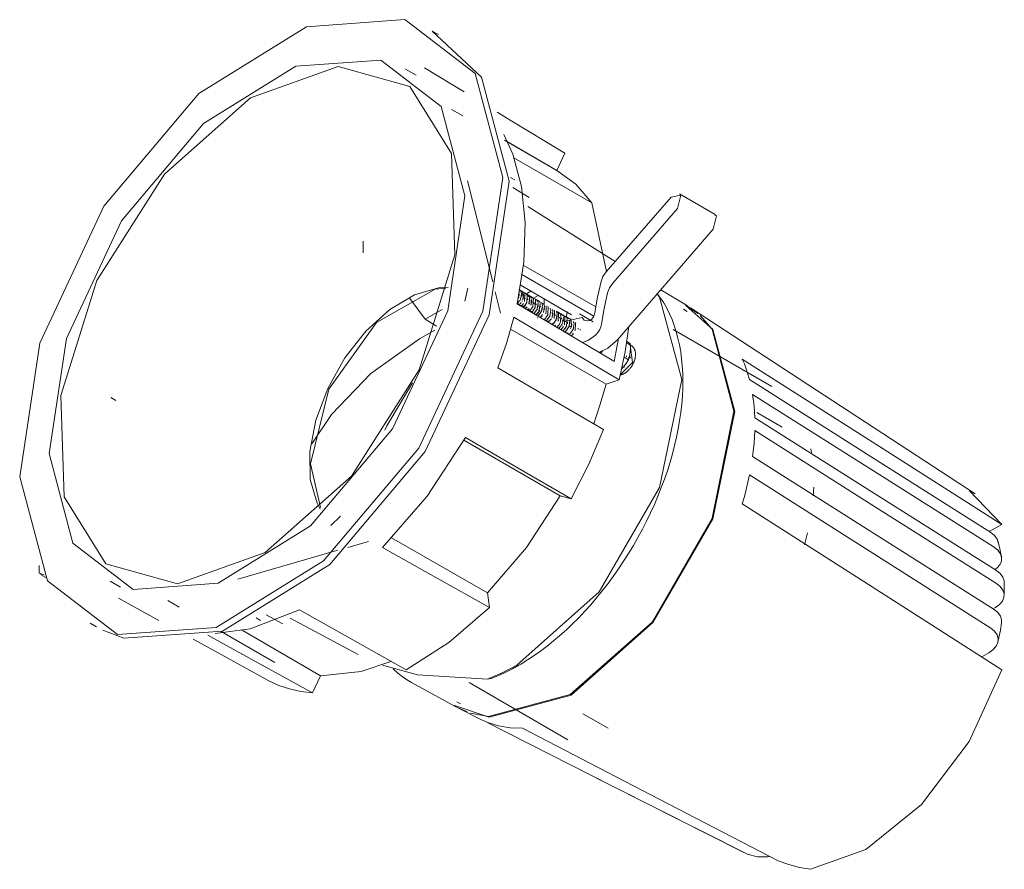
# Model space of a CAD drawing. Header units: millimetres. Extents: x -6729 to -5173, y -1197 to 6775.
# Tile 1 of 12: x -5847 to -5681, y -1197 to -1054. Entities that reach past the tile are written whole.
import ezdxf

# ---------------------------------------------------------------- set-up
doc = ezdxf.new("R2010")
doc.units = ezdxf.units.MM
doc.layers.add('E-LITE-EQPM', color=7, linetype='Continuous', lineweight=20)

# ---------------------------------------------------------------- blocks, each defined once
blk = doc.blocks.new('DEEP78 R CM_GLB - 00-703032-00 Isometrico PDF')
at = {"color": 253, "lineweight": 9, "true_color": 0xaaaaaa}
for p, q in [((-6921.55, -1099.65), (-6921.56, -1099.65)), ((-6921.56, -1099.65), (-6921.32, -1099.9)), ((-6921.34, -1099.85), (-6921.55, -1099.65)), ((-6921.73, -1101.02), (-6921.78, -1101.13)), ((-6921.78, -1101.13), (-6921.73, -1101.02)), ((-6921.71, -1101.03), (-6921.57, -1099.95)), ((-6921.67, -1101.01), (-6921.66, -1100.99)), ((-6921.55, -1100.4), (-6921.56, -1100.57)), ((-6921.44, -1101.49), (-6921.32, -1101.23)), ((-6921.38, -1101.23), (-6921.38, -1101.23)), ((-6921.31, -1099.8), (-6921.08, -1099.96)), ((-6921.14, -1099.89), (-6921.3, -1099.81)), ((-6921.19, -1100.31), (-6921.29, -1099.93)), ((-6921.21, -1099.85), (-6921.22, -1099.84)), ((-6921.22, -1100.67), (-6921.15, -1100.62)), ((-6921.2, -1100.6), (-6921.21, -1100.77)), ((-6921.06, -1099.98), (-6920.87, -1100.49)), ((-6921.02, -1101.43), (-6920.95, -1101.23)), ((-6920.95, -1100.01), (-6920.62, -1100.31)), ((-6920.84, -1100.81), (-6920.86, -1100.97)), ((-6920.79, -1100.82), (-6920.85, -1100.87)), ((-6920.61, -1100.21), (-6920.26, -1100.51)), ((-6920.57, -1100.64), (-6920.6, -1100.58)), ((-6920.5, -1101.17), (-6920.5, -1101.11)), ((-6920.33, -1100.4), (-6920.38, -1100.39)), ((-6920.26, -1100.41), (-6919.91, -1100.71)), ((-6920.13, -1100.47), (-6920.15, -1100.46)), ((-6920.13, -1101.21), (-6920.15, -1101.38)), ((-6920.08, -1100.63), (-6920.01, -1100.59)), ((-6920.01, -1100.59), (-6919.61, -1100.85)), ((-6919.83, -1101.14), (-6919.92, -1101.17)), ((-6919.82, -1101.18), (-6919.85, -1101.09)), ((-6919.79, -1100.67), (-6919.81, -1100.66)), ((-6919.61, -1102.25), (-6919.47, -1101.13)), ((-6919.59, -1100.81), (-6919.2, -1101.12)), ((-6919.47, -1101.17), (-6919.46, -1101.22)), ((-6918.89, -1102.67), (-6918.83, -1101.34)), ((-6918.85, -1101.23), (-6918.49, -1101.53)), ((-6921.96, -1102.08), (-6921.51, -1101.5)), ((-6921.84, -1102.02), (-6921.74, -1101.93)), ((-6921.66, -1102.07), (-6921.68, -1102.14)), ((-6921.6, -1102.27), (-6921.24, -1101.83)), ((-6921.34, -1102.42), (-6921.33, -1102.35)), ((-6921.3, -1102.27), (-6921.32, -1102.35)), ((-6921.25, -1102.48), (-6920.85, -1102)), ((-6921.1, -1101.72), (-6921.06, -1101.65)), ((-6920.9, -1102.4), (-6920.94, -1102.52)), ((-6920.9, -1102.69), (-6920.32, -1101.84)), ((-6920.32, -1101.84), (-6920.69, -1102.47)), ((-6920.56, -1102.64), (-6920.59, -1102.72)), ((-6920.55, -1102.9), (-6920.24, -1102.54)), ((-6920.28, -1101.74), (-6920.32, -1101.84)), ((-6920.22, -1102.87), (-6920.24, -1102.93)), ((-6920.2, -1103.1), (-6919.93, -1102.81)), ((-6919.92, -1102.07), (-6919.86, -1101.92)), ((-6919.83, -1103.32), (-6919.24, -1102.46)), ((-6919.81, -1101.71), (-6919.8, -1101.64)), ((-6919.78, -1101.42), (-6919.8, -1101.59)), ((-6919.8, -1101.48), (-6919.73, -1101.43)), ((-6919.45, -1101.64), (-6919.61, -1102.25)), ((-6919.48, -1103.53), (-6918.89, -1102.67)), ((-6919.43, -1101.62), (-6919.44, -1101.79)), ((-6919.29, -1102.48), (-6919.27, -1102.44)), ((-6919.13, -1103.73), (-6918.53, -1102.87)), ((-6919.1, -1102.05), (-6919.09, -1101.99)), ((-6919.07, -1101.82), (-6919.09, -1101.99)), ((-6918.79, -1101.69), (-6918.85, -1101.58)), ((-6918.72, -1102.02), (-6918.74, -1102.19)), ((-6918.63, -1102.99), (-6918.58, -1102.88)), ((-6918.55, -1102.86), (-6918.39, -1101.81)), ((-6918.39, -1101.48), (-6918.3, -1101.54)), ((-6918.39, -1102.47), (-6918.38, -1102.37)), ((-6918.37, -1102.23), (-6918.38, -1102.4)), ((-6918.38, -1102.29), (-6918.33, -1102.26)), ((-6918.05, -1102.01), (-6918.2, -1103.07)), ((-6918.2, -1103.07), (-6918.03, -1102.13)), ((-6918.01, -1102.43), (-6918.03, -1102.6)), ((-6917.82, -1103.28), (-6917.66, -1102.28)), ((-6917.67, -1102.24), (-6917.77, -1101.95)), ((-6917.72, -1103.06), (-6917.7, -1102.95)), ((-6917.66, -1102.63), (-6917.68, -1102.8)), ((-6917.47, -1103.48), (-6917.32, -1102.44)), ((-6917.32, -1102.43), (-6917.42, -1102.15)), ((-6917.32, -1103.01), (-6917.31, -1102.84)), ((-6917.02, -1103.42), (-6917.06, -1102.36)), ((-6916.74, -1102.54), (-6916.78, -1102.48)), ((-6916.76, -1103.89), (-6916.71, -1102.56)), ((-6916.25, -1103.07), (-6916.36, -1102.77)), ((-6915.9, -1103.28), (-6916, -1102.97)), ((-6919.86, -1103.06), (-6919.88, -1103.13)), ((-6919.8, -1103.31), (-6919.71, -1103.23)), ((-6919.5, -1103.26), (-6919.53, -1103.34)), ((-6919.23, -1103.67), (-6919.21, -1103.58)), ((-6918.83, -1103.71), (-6918.85, -1103.76)), ((-6918.78, -1103.94), (-6918.33, -1103.38)), ((-6918.54, -1104.35), (-6918.51, -1104.47)), ((-6918.12, -1103.1), (-6918.48, -1103.78)), ((-6918.43, -1104.15), (-6917.82, -1103.28)), ((-6918.29, -1103.22), (-6918.21, -1103.06)), ((-6918.1, -1103.84), (-6918.09, -1103.83)), ((-6918.07, -1104.33), (-6917.66, -1103.82)), ((-6917.86, -1103.26), (-6917.79, -1103.08)), ((-6917.83, -1104.15), (-6917.74, -1104.04)), ((-6917.38, -1104.77), (-6916.76, -1103.89)), ((-6917.16, -1103.72), (-6917.14, -1103.68)), ((-6917.14, -1103.68), (-6917.16, -1103.73)), ((-6917.12, -1103.69), (-6917.03, -1103.45)), ((-6917.03, -1104.98), (-6916.41, -1104.1)), ((-6916.87, -1104.03), (-6916.81, -1103.9)), ((-6916.8, -1103.87), (-6916.73, -1103.7)), ((-6916.69, -1105.18), (-6916.24, -1104.63)), ((-6916.45, -1104.08), (-6916.39, -1103.93)), ((-6916.41, -1104.1), (-6916.25, -1103.1)), ((-6916.25, -1103.46), (-6916.26, -1103.62)), ((-6916.24, -1104.73), (-6916.12, -1104.53)), ((-6916.06, -1104.3), (-6915.9, -1103.29)), ((-6916.03, -1104.32), (-6916, -1104.24)), ((-6915.91, -1103.83), (-6915.89, -1103.66)), ((-6915.68, -1103.15), (-6915.7, -1103.12)), ((-6915.7, -1104.5), (-6915.65, -1103.17)), ((-6915.54, -1103.86), (-6915.55, -1104.03)), ((-6915.49, -1103.89), (-6915.55, -1103.93)), ((-6915.35, -1104.71), (-6915.19, -1103.68)), ((-6915.31, -1103.27), (-6914.96, -1103.57)), ((-6915.2, -1103.64), (-6915.29, -1103.38)), ((-6915.19, -1104.07), (-6915.2, -1104.24)), ((-6914.96, -1103.47), (-6914.61, -1103.78)), ((-6914.83, -1104.27), (-6914.85, -1104.44)), ((-6914.55, -1104.13), (-6914.62, -1104.01)), ((-6914.6, -1103.68), (-6914.25, -1103.98)), ((-6914.25, -1103.98), (-6914.59, -1103.68)), ((-6914.49, -1104.64), (-6914.48, -1104.47)), ((-6914.31, -1105.31), (-6914.15, -1104.31)), ((-6914.25, -1103.88), (-6913.88, -1104.21)), ((-6913.87, -1104.1), (-6913.54, -1104.39)), ((-6913.54, -1104.29), (-6913.19, -1104.59)), ((-6912.92, -1104.68), (-6913.14, -1104.51)), ((-6913.14, -1104.51), (-6912.91, -1104.7)), ((-6916.76, -1105.13), (-6916.73, -1105.01)), ((-6916.71, -1104.92), (-6916.75, -1105.1)), ((-6916.38, -1105.22), (-6916.39, -1105.27)), ((-6916.04, -1105.48), (-6916.03, -1105.42)), ((-6916, -1105.34), (-6916.02, -1105.4)), ((-6915.98, -1105.6), (-6915.35, -1104.71)), ((-6915.71, -1105.25), (-6915.38, -1104.69)), ((-6915.71, -1105.37), (-6915.69, -1105.35)), ((-6915.53, -1105.69), (-6915.67, -1105.82)), ((-6915.65, -1105.8), (-6915.49, -1105.65)), ((-6915.27, -1106), (-6914.94, -1105.63)), ((-6915.01, -1104.9), (-6915.05, -1104.98)), ((-6915.05, -1104.97), (-6915.01, -1104.9)), ((-6914.98, -1104.8), (-6915.01, -1104.9)), ((-6914.98, -1104.96), (-6914.97, -1104.94)), ((-6914.94, -1105.63), (-6914.66, -1105.12)), ((-6914.9, -1106.21), (-6914.9, -1106.2)), ((-6914.6, -1106.42), (-6914.11, -1105.84)), ((-6914.47, -1106.3), (-6914.48, -1106.31)), ((-6914.28, -1104.85), (-6914.34, -1104.89)), ((-6914.23, -1106.63), (-6913.58, -1105.73)), ((-6914.18, -1104.8), (-6914.13, -1104.76)), ((-6914.15, -1104.75), (-6914.08, -1104.7)), ((-6914.15, -1104.96), (-6914.14, -1104.85)), ((-6914.12, -1104.68), (-6914.14, -1104.85)), ((-6914.13, -1104.77), (-6914.13, -1104.71)), ((-6913.95, -1105.51), (-6913.99, -1105.6)), ((-6913.99, -1105.6), (-6913.95, -1105.51)), ((-6913.88, -1106.84), (-6913.23, -1105.93)), ((-6913.83, -1106.25), (-6913.8, -1106.21)), ((-6913.77, -1104.88), (-6913.79, -1105.05)), ((-6913.45, -1105.39), (-6913.43, -1105.25)), ((-6913.42, -1105.08), (-6913.43, -1105.25)), ((-6913.26, -1105.91), (-6913.31, -1106.02)), ((-6913.2, -1105.96), (-6913.14, -1105.79)), ((-6913.15, -1105.7), (-6913.08, -1104.91)), ((-6913.14, -1105.79), (-6913.15, -1105.75)), ((-6913.14, -1105.79), (-6913.12, -1105.7)), ((-6913.08, -1105.46), (-6913.08, -1105.23)), ((-6913.08, -1105.46), (-6913.06, -1105.29)), ((-6912.96, -1106.23), (-6912.91, -1106.12)), ((-6912.8, -1105.8), (-6912.83, -1105.89)), ((-6912.66, -1105.52), (-6912.71, -1105.55)), ((-6912.56, -1106.32), (-6912.51, -1106.19)), ((-6912.52, -1106.34), (-6912.44, -1106.1)), ((-6912.37, -1105.31), (-6912.47, -1105.01)), ((-6912.42, -1106.04), (-6912.36, -1105.34)), ((-6912, -1105.17), (-6912.01, -1105.16)), ((-6911.66, -1105.36), (-6911.68, -1105.35)), ((-6911.65, -1106.11), (-6911.67, -1106.28)), ((-6911.3, -1106.31), (-6911.31, -1106.48)), ((-6913.59, -1106.48), (-6913.97, -1106.86)), ((-6913.85, -1106.83), (-6913.83, -1106.82)), ((-6913.54, -1107.06), (-6913.34, -1106.91)), ((-6913.53, -1107.05), (-6913.38, -1106.91)), ((-6913.18, -1107.26), (-6912.52, -1106.34)), ((-6912.83, -1107.46), (-6912.43, -1107.02)), ((-6912.2, -1106.53), (-6912.14, -1106.36)), ((-6912.11, -1107.87), (-6912.06, -1107.83)), ((-6903.5, -1108.4), (-6902.93, -1108.72)), ((-6902.74, -1109.07), (-6903.44, -1108.66)), ((-6907.93, -1110.36), (-6907.58, -1110.01)), ((-6903.19, -1111.44), (-6903.94, -1111.01)), ((-6903.52, -1110.8), (-6903.53, -1110.97)), ((-6903.16, -1111), (-6903.18, -1111.17)), ((-6903.01, -1110.84), (-6902.97, -1110.69)), ((-6902.91, -1111.17), (-6902.91, -1110.97)), ((-6902.89, -1110.18), (-6902.87, -1109.94)), ((-6904.35, -1112.96), (-6904.04, -1112.66)), ((-6903.93, -1112.53), (-6904.07, -1112.63)), ((-6904.04, -1112.66), (-6903.85, -1112.44)), ((-6903.89, -1112.71), (-6903.79, -1112.66)), ((-6903.69, -1112.22), (-6903.59, -1112.08)), ((-6989.45, -1118.29), (-6990.28, -1117.81))]:
    blk.add_line(p, q, dxfattribs=at)
for points in [[(-6921.38, -1101.23, 0), (-6921.23, -1100.76, 0), (-6921.19, -1100.31, 0)], [(-6921.21, -1100.51, 0), (-6921.04, -1100.51, 0), (-6920.87, -1100.49, 0)], [(-6920.94, -1101.2, 0), (-6920.97, -1100.1, 0), (-6921.04, -1099.99, 0)], [(-6920.87, -1100.49, 0), (-6920.89, -1100.95, 0), (-6921.02, -1101.43, 0)], [(-6920.67, -1101.64, 0), (-6920.61, -1100.31, 0), (-6920.95, -1100.01, 0)], [(-6920.32, -1101.84, 0), (-6920.26, -1100.51, 0), (-6920.61, -1100.21, 0)], [(-6919.96, -1102.04, 0), (-6919.82, -1100.95, 0), (-6920.33, -1100.4, 0)], [(-6919.5, -1101.05, 0), (-6919.55, -1100.92, 0), (-6919.88, -1100.63, 0)], [(-6919.26, -1102.45, 0), (-6919.2, -1101.12, 0), (-6919.59, -1100.81, 0)], [(-6918.43, -1101.68, 0), (-6918.63, -1101.35, 0), (-6918.85, -1101.23, 0)], [(-6918.11, -1101.81, 0), (-6918.14, -1101.73, 0), (-6918.49, -1101.43, 0)], [(-6915.01, -1104.9, 0), (-6914.96, -1103.57, 0), (-6915.31, -1103.27, 0)], [(-6914.66, -1105.11, 0), (-6914.6, -1103.78, 0), (-6914.96, -1103.47, 0)], [(-6913.95, -1105.51, 0), (-6913.9, -1104.18, 0), (-6914.25, -1103.88, 0)], [(-6913.6, -1105.72, 0), (-6913.54, -1104.39, 0), (-6913.87, -1104.1, 0)], [(-6913.2, -1104.56, 0), (-6913.24, -1104.51, 0), (-6913.54, -1104.29, 0)], [(-6915.17, -1105.94, 0), (-6915.08, -1106.08, 0), (-6915.05, -1106.13, 0)], [(-6914.31, -1105.32, 0), (-6914.6, -1105.82, 0), (-6914.95, -1106.19, 0)], [(-6914.41, -1105.65, 0), (-6914.37, -1105.59, 0), (-6914.37, -1105.58, 0)], [(-6913.25, -1105.92, 0), (-6913.19, -1105.81, 0), (-6913.15, -1105.7, 0)], [(-6913.14, -1105.79, 0), (-6912.99, -1105.84, 0), (-6912.83, -1105.88, 0)], [(-6912.81, -1105.88, 0), (-6912.84, -1104.8, 0), (-6912.9, -1104.7, 0)], [(-6912.83, -1105.89, 0), (-6912.86, -1106.01, 0), (-6912.89, -1106.13, 0)], [(-6912.17, -1106.55, 0), (-6912.11, -1105.21, 0), (-6912.13, -1105.19, 0)], [(-6902.74, -1109.07, 0), (-6902.66, -1109.12, 0), (-6902.59, -1109.17, 0), (-6902.53, -1109.22, 0), (-6902.46, -1109.28, 0), (-6902.41, -1109.35, 0), (-6902.35, -1109.41, 0), (-6902.3, -1109.48, 0), (-6902.26, -1109.56, 0), (-6902.22, -1109.63, 0), (-6902.18, -1109.71, 0), (-6902.15, -1109.79, 0), (-6902.12, -1109.87, 0), (-6902.09, -1109.95, 0), (-6902.07, -1110.04, 0), (-6902.06, -1110.12, 0), (-6902.04, -1110.21, 0), (-6902.03, -1110.3, 0), (-6902.02, -1110.39, 0), (-6902.02, -1110.48, 0), (-6902.02, -1110.57, 0), (-6902.02, -1110.66, 0), (-6902.03, -1110.75, 0), (-6902.04, -1110.84, 0), (-6902.05, -1110.94, 0), (-6902.06, -1111.03, 0), (-6902.08, -1111.12, 0), (-6902.1, -1111.22, 0), (-6902.12, -1111.31, 0), (-6902.15, -1111.41, 0), (-6902.18, -1111.5, 0), (-6902.21, -1111.6, 0), (-6902.24, -1111.69, 0), (-6902.28, -1111.78, 0), (-6902.32, -1111.88, 0), (-6902.36, -1111.97, 0), (-6902.4, -1112.06, 0), (-6902.44, -1112.15, 0), (-6902.49, -1112.24, 0), (-6902.54, -1112.33, 0), (-6902.59, -1112.42, 0), (-6902.64, -1112.5, 0), (-6902.7, -1112.59, 0), (-6902.76, -1112.67, 0), (-6902.81, -1112.75, 0), (-6902.88, -1112.83, 0), (-6902.94, -1112.91, 0), (-6903, -1112.99, 0), (-6903.07, -1113.06, 0), (-6903.13, -1113.14, 0), (-6903.2, -1113.21, 0), (-6903.27, -1113.28, 0), (-6903.34, -1113.34, 0), (-6903.41, -1113.4, 0), (-6903.49, -1113.47, 0), (-6903.56, -1113.52, 0), (-6903.64, -1113.58, 0), (-6903.71, -1113.63, 0), (-6903.79, -1113.68, 0), (-6903.87, -1113.73, 0), (-6903.95, -1113.77, 0), (-6904.03, -1113.81, 0), (-6904.11, -1113.85, 0), (-6904.19, -1113.88, 0), (-6904.27, -1113.91, 0), (-6904.36, -1113.94, 0), (-6904.44, -1113.96, 0), (-6904.52, -1113.98, 0), (-6904.58, -1113.99, 0)], [(-6904.56, -1113.9, 0), (-6902.55, -1111.89, 0), (-6902.91, -1109, 0)], [(-6902.93, -1108.72, 0), (-6902.87, -1109.47, 0), (-6902.89, -1110.18, 0)], [(-6902.89, -1110.18, 0), (-6903, -1110.84, 0), (-6903.19, -1111.44, 0)], [(-6904.04, -1112.66, 0), (-6903.57, -1112.07, 0), (-6903.19, -1111.44, 0)]]:
    blk.add_polyline3d(points, dxfattribs=at)
at = {"layer": 'E-LITE-EQPM', "color": 253, "lineweight": 9, "true_color": 0xaaaaaa}
for p, q in [((-6935.16, -1056.77), (-6936.22, -1056.16)), ((-6938.92, -1063.61), (-6940.69, -1062.59)), ((-6930.86, -1066.39), (-6937.49, -1062.37)), ((-6931.07, -1070.45), (-6932.99, -1069.35)), ((-6914.96, -1079.76), (-6924.05, -1074.51)), ((-6923.72, -1074.7), (-6915.25, -1079.6)), ((-6922.48, -1077.49), (-6909.38, -1085.05)), ((-6913.9, -1076.71), (-6915.25, -1079.6)), ((-6926.03, -1098.34), (-6930.25, -1081.37)), ((-6922.3, -1081.2), (-6923.06, -1080.77)), ((-6919.93, -1084.15), (-6922.66, -1082.48)), ((-6906.94, -1096.65), (-6896.04, -1084.08)), ((-6888.61, -1087), (-6894.62, -1083.53)), ((-6905.42, -1094.9), (-6920.14, -1085.67)), ((-6909.38, -1085.05), (-6906.88, -1096.58)), ((-6894.94, -1086), (-6905.84, -1098.57)), ((-6888.93, -1089.47), (-6905.07, -1108.09)), ((-6947.83, -1091.52), (-6947.83, -1093.49)), ((-6920.9, -1095.51), (-6908.69, -1102.56)), ((-6909.03, -1104.1), (-6921.16, -1097.1)), ((-6930.75, -1101.62), (-6930.23, -1099.43)), ((-6921.44, -1098.87), (-6912.79, -1103.87)), ((-6893.29, -1102.38), (-6897.77, -1099.67)), ((-6937.37, -1104.64), (-6939.99, -1101.16)), ((-6924.72, -1103.6), (-6925.61, -1100.03)), ((-6920.33, -1100.35), (-6919.61, -1099.93)), ((-6919.92, -1100.67), (-6919.69, -1100.8)), ((-6919.54, -1100.89), (-6919.47, -1100.92)), ((-6919.22, -1101.06), (-6918.78, -1101.31)), ((-6918.4, -1100.62), (-6919.19, -1101.08)), ((-6917.4, -1101.23), (-6917.4, -1102.13)), ((-6937.37, -1104.64), (-6934.53, -1103)), ((-6918.31, -1101.57), (-6917.4, -1102.08)), ((-6893.33, -1103.31), (-6893.94, -1102.95)), ((-6893.53, -1102.24), (-6891.52, -1103.67)), ((-6844.91, -1134), (-6892.77, -1102.7)), ((-6935.48, -1105.81), (-6937.37, -1104.64)), ((-6919.78, -1103.11), (-6919.84, -1103.08)), ((-6910.97, -1104.32), (-6914, -1105.01)), ((-6913.6, -1104.23), (-6913.53, -1103.31)), ((-6909.13, -1105.09), (-6911.45, -1103.75)), ((-6923.04, -1106.29), (-6906.98, -1115.57)), ((-6912.52, -1106.99), (-6912.56, -1107.04)), ((-6879.09, -1115.94), (-6895.71, -1106.35)), ((-6904.75, -1114.81), (-6906.98, -1115.57)), ((-6877.37, -1122.76), (-6881.61, -1120.31)), ((-6930.91, -1124.96), (-6914.67, -1134.34)), ((-6872.4, -1127.11), (-6872.51, -1126.45)), ((-6912.85, -1134.84), (-6914.67, -1134.34)), ((-6872.14, -1134.35), (-6872.04, -1132.85)), ((-6845.88, -1133.43), (-6840.39, -1139.15)), ((-6953.26, -1139.31), (-6951.62, -1137.77)), ((-6842.51, -1140.35), (-6840.39, -1139.15)), ((-6873.61, -1142.58), (-6873.11, -1140.56)), ((-6950.42, -1143.01), (-6946.91, -1142)), ((-6943.04, -1141.37), (-6926.94, -1150.67)), ((-6968.9, -1148.32), (-6952.06, -1143.48)), ((-7002.09, -1147.58), (-7001.21, -1148.09)), ((-6990.39, -1148.67), (-6988.62, -1149.7)), ((-6840, -1148.79), (-6839.98, -1149.93)), ((-6926.94, -1150.67), (-6926.6, -1153.09)), ((-6839.98, -1149.93), (-6840, -1151.1)), ((-6988.98, -1151.55), (-6982.18, -1155.28)), ((-6980.69, -1151.96), (-6978.76, -1153.07)), ((-6964.15, -1154.34), (-6961.34, -1155.87)), ((-6841.88, -1153.36), (-6841.48, -1153.12)), ((-6993.72, -1155.76), (-6992.66, -1156.37)), ((-6965.83, -1154.86), (-6965.07, -1155.29)), ((-6960.13, -1154.93), (-6948.65, -1161.01)), ((-6988.09, -1158.28), (-6991.6, -1156.94)), ((-6971.71, -1157.14), (-6962.66, -1162.37)), ((-6968.2, -1156.95), (-6954.99, -1164.58)), ((-6843.77, -1161.41), (-6842.58, -1160.71)), ((-6954.99, -1164.58), (-6956.34, -1167.46)), ((-6939.71, -1165.71), (-6932.23, -1169.83)), ((-6930, -1165.75), (-6913.39, -1175.34)), ((-6932.06, -1168.98), (-6931.45, -1169.33)), ((-6930.32, -1170.68), (-6932.47, -1169.69)), ((-6931.69, -1170.11), (-6928.05, -1171.95)), ((-6910.86, -1170.97), (-6906.62, -1173.42)), ((-6911.33, -1180.41), (-6884.14, -1194.15))]:
    blk.add_line(p, q, dxfattribs=at)
for points in [[(-6989.15, -1157.67, 0), (-7000.94, -1148.62, 0), (-7005.6, -1131.12, 0), (-7002.22, -1108.65, 0), (-6991.46, -1085.63, 0), (-6975.45, -1066.65, 0), (-6957.37, -1055.45, 0), (-6940.79, -1054.25, 0)], [(-6940.79, -1054.25, 0), (-6929, -1063.3, 0), (-6924.34, -1080.8, 0), (-6927.72, -1103.28, 0), (-6938.48, -1126.29, 0), (-6954.49, -1145.27, 0), (-6972.57, -1156.47, 0), (-6989.15, -1157.67, 0)], [(-6936.22, -1056.2, 0), (-6927.94, -1063.91, 0), (-6923.28, -1081.41, 0), (-6926.66, -1103.89, 0), (-6937.42, -1126.9, 0), (-6953.43, -1145.88, 0), (-6971.51, -1157.08, 0), (-6988.09, -1158.28, 0)], [(-6944.86, -1061.04, 0), (-6959.13, -1062.07, 0), (-6974.7, -1071.71, 0), (-6988.48, -1088.06, 0), (-6997.74, -1107.86, 0), (-7000.65, -1127.21, 0), (-6996.64, -1142.27, 0), (-6986.49, -1150.06, 0)], [(-6986.49, -1150.06, 0), (-6972.22, -1149.03, 0), (-6956.66, -1139.39, 0), (-6942.88, -1123.05, 0), (-6933.61, -1103.24, 0), (-6930.7, -1083.89, 0), (-6934.72, -1068.83, 0), (-6944.86, -1061.04, 0)], [(-6938.42, -1113.14, 0), (-6932.4, -1093.79, 0), (-6932.95, -1076.78, 0), (-6939.95, -1065.49, 0), (-6952.02, -1062.15, 0), (-6966.76, -1067.42, 0), (-6981.26, -1080.26, 0), (-6992.65, -1098.13, 0)], [(-6925.3, -1069.8, 0), (-6922.82, -1071.3, 0), (-6913.9, -1076.71, 0)], [(-6921.95, -1102.03, 0), (-6920.82, -1095.02, 0), (-6920.57, -1088.39, 0), (-6921.18, -1082.29, 0), (-6922.65, -1076.87, 0), (-6924.17, -1073.54, 0)], [(-6915.25, -1079.6, 0), (-6912.04, -1081.92, 0), (-6909.38, -1085.05, 0)], [(-6896.04, -1084.08, 0), (-6894.38, -1083.77, 0), (-6894.94, -1086, 0)], [(-6888.7, -1087.06, 0), (-6888.37, -1087.24, 0), (-6888.93, -1089.47, 0)], [(-6907.82, -1098.29, 0), (-6907.49, -1097.44, 0), (-6906.94, -1096.65, 0)], [(-6992.65, -1098.13, 0), (-6998.67, -1117.48, 0), (-6998.12, -1134.49, 0), (-6991.12, -1145.78, 0), (-6979.06, -1149.12, 0), (-6964.31, -1143.84, 0), (-6949.81, -1131, 0), (-6938.42, -1113.14, 0)], [(-6933.52, -1099.27, 0), (-6935.17, -1099.34, 0), (-6939.2, -1100.51, 0), (-6943.35, -1102.99, 0), (-6947.35, -1106.62, 0), (-6950.91, -1111.14, 0), (-6953.79, -1116.26, 0)], [(-6953.58, -1116.38, 0), (-6945.57, -1105.17, 0), (-6935.74, -1099.59, 0), (-6933.92, -1099.42, 0)], [(-6908.86, -1103.52, 0), (-6908.4, -1100.91, 0), (-6907.82, -1098.29, 0)], [(-6905.84, -1098.57, 0), (-6906.38, -1099.36, 0), (-6906.71, -1100.2, 0)], [(-6921.98, -1162.8, 0), (-6908.11, -1150.5, 0), (-6897.97, -1132.92, 0), (-6894.25, -1114.77, 0), (-6897.97, -1100.91, 0), (-6898.37, -1100.36, 0)], [(-6898.35, -1100.34, 0), (-6897.81, -1101.07, 0), (-6897.26, -1101.9, 0), (-6896.75, -1102.78, 0), (-6896.29, -1103.71, 0), (-6895.87, -1104.68, 0), (-6895.49, -1105.69, 0), (-6895.16, -1106.73, 0), (-6894.87, -1107.82, 0), (-6894.62, -1108.93, 0), (-6894.42, -1110.09, 0), (-6894.26, -1111.27, 0), (-6894.15, -1112.49, 0), (-6894.08, -1113.73, 0), (-6894.05, -1115, 0), (-6894.07, -1116.29, 0), (-6894.14, -1117.61, 0), (-6894.25, -1118.94, 0), (-6894.4, -1120.29, 0), (-6894.6, -1121.66, 0), (-6894.83, -1123.05, 0), (-6895.12, -1124.44, 0), (-6895.44, -1125.85, 0), (-6895.81, -1127.26, 0), (-6896.21, -1128.68, 0), (-6896.66, -1130.1, 0), (-6897.15, -1131.52, 0), (-6897.68, -1132.94, 0), (-6898.24, -1134.36, 0), (-6898.84, -1135.77, 0), (-6899.48, -1137.18, 0), (-6900.15, -1138.57, 0), (-6900.86, -1139.95, 0), (-6901.6, -1141.32, 0), (-6902.37, -1142.67, 0), (-6903.18, -1144.01, 0), (-6904.01, -1145.32, 0), (-6904.87, -1146.61, 0), (-6905.76, -1147.87, 0), (-6906.67, -1149.11, 0), (-6907.61, -1150.32, 0), (-6908.57, -1151.49, 0), (-6909.55, -1152.64, 0), (-6910.55, -1153.75, 0), (-6911.57, -1154.83, 0), (-6912.6, -1155.86, 0), (-6913.65, -1156.86, 0), (-6914.72, -1157.82, 0), (-6915.79, -1158.73, 0), (-6916.88, -1159.6, 0), (-6917.97, -1160.43, 0), (-6919.07, -1161.21, 0), (-6920.17, -1161.94, 0), (-6921.28, -1162.62, 0), (-6921.63, -1162.83, 0)], [(-6906.71, -1100.2, 0), (-6907.3, -1102.83, 0), (-6907.75, -1105.44, 0)], [(-6905.96, -1111.52, 0), (-6913.95, -1106.77, 0), (-6921.95, -1102.03, 0)], [(-6893.56, -1102.31, 0), (-6889.01, -1106.38, 0), (-6885.32, -1120.15, 0)], [(-6925.17, -1112.83, 0), (-6923.68, -1108.55, 0), (-6922.47, -1104.29, 0)], [(-6922.47, -1104.29, 0), (-6913.61, -1109.55, 0), (-6904.75, -1114.81, 0)], [(-6910.1, -1104.91, 0), (-6910.63, -1104.76, 0), (-6910.97, -1104.32, 0)], [(-6908.91, -1103.78, 0), (-6909.09, -1104.24, 0), (-6909.37, -1104.61, 0), (-6909.72, -1104.83, 0), (-6910.1, -1104.91, 0)], [(-6908.86, -1103.52, 0), (-6908.88, -1103.65, 0), (-6908.91, -1103.78, 0)], [(-6891.15, -1104, 0), (-6889.15, -1106.3, 0), (-6885.46, -1120.07, 0)], [(-6907.75, -1105.44, 0), (-6907.86, -1105.91, 0), (-6908.04, -1106.37, 0)], [(-6903.14, -1105.87, 0), (-6903.74, -1110.09, 0), (-6904.75, -1114.81, 0)], [(-6935.76, -1106.47, 0), (-6938.35, -1107.9, 0), (-6946.56, -1113.74, 0), (-6953.17, -1120.65, 0), (-6956.48, -1125.61, 0)], [(-6910.95, -1108.54, 0), (-6909.94, -1108.15, 0), (-6908.73, -1107.29, 0)], [(-6908.04, -1106.37, 0), (-6908.34, -1106.87, 0), (-6908.73, -1107.29, 0)], [(-6904.9, -1107.9, 0), (-6904.94, -1108.16, 0), (-6905.61, -1111.72, 0)], [(-6905.07, -1108.09, 0), (-6906.67, -1109.51, 0), (-6908.21, -1110.2, 0)], [(-6907.39, -1123.17, 0), (-6916.28, -1118, 0), (-6925.17, -1112.83, 0)], [(-6905.61, -1111.72, 0), (-6905.79, -1111.62, 0), (-6905.96, -1111.52, 0)], [(-6884.06, -1111.32, 0), (-6883.71, -1112.14, 0), (-6883.39, -1112.99, 0), (-6883.1, -1113.88, 0), (-6882.84, -1114.79, 0)], [(-6840.39, -1139.15, 0), (-6862.22, -1125.23, 0), (-6884.06, -1111.32, 0)], [(-6944.17, -1123.31, 0), (-6943.83, -1122.54, 0), (-6939.51, -1115.33, 0)], [(-6906.98, -1115.57, 0), (-6907.99, -1119.11, 0), (-6909.04, -1122.2, 0)], [(-6882.84, -1114.79, 0), (-6862.55, -1127.65, 0), (-6842.26, -1140.51, 0)], [(-6953.79, -1116.26, 0), (-6955.8, -1121.62, 0), (-6956.81, -1126.85, 0), (-6956.73, -1131.6, 0), (-6955.59, -1135.55, 0), (-6955.04, -1136.55, 0)], [(-6955.01, -1136.28, 0), (-6956.7, -1128.95, 0), (-6953.58, -1116.38, 0)], [(-6841.7, -1142.98, 0), (-6862.01, -1130.13, 0), (-6882.32, -1117.28, 0)], [(-6882.32, -1117.28, 0), (-6882.08, -1119.21, 0), (-6881.96, -1121.23, 0)], [(-6885.32, -1120.15, 0), (-6889.01, -1138.18, 0), (-6899.09, -1155.63, 0), (-6912.86, -1167.84, 0), (-6926.62, -1171.53, 0), (-6932.45, -1169.62, 0)], [(-6885.46, -1120.07, 0), (-6889.15, -1138.1, 0), (-6899.23, -1155.55, 0), (-6913, -1167.76, 0), (-6926.77, -1171.45, 0), (-6929.76, -1170.87, 0)], [(-6881.96, -1121.23, 0), (-6861.64, -1134.07, 0), (-6841.31, -1146.91, 0)], [(-6944.58, -1143.02, 0), (-6937.08, -1134.39, 0), (-6930.63, -1124.5, 0)], [(-6930.63, -1124.5, 0), (-6921.74, -1129.67, 0), (-6912.85, -1134.84, 0)], [(-6907.39, -1123.17, 0), (-6909.85, -1129, 0), (-6912.85, -1134.84, 0)], [(-6881.96, -1123.36, 0), (-6882.08, -1125.51, 0), (-6882.32, -1127.72, 0)], [(-6841.31, -1149.08, 0), (-6861.64, -1136.22, 0), (-6881.96, -1123.36, 0)], [(-6882.32, -1127.72, 0), (-6862.01, -1140.59, 0), (-6841.7, -1153.47, 0)], [(-6882.84, -1130.82, 0), (-6883.1, -1132.02, 0), (-6883.39, -1133.24, 0), (-6883.71, -1134.46, 0), (-6884.06, -1135.69, 0)], [(-6842.26, -1156.59, 0), (-6862.55, -1143.7, 0), (-6882.84, -1130.82, 0)], [(-6914.67, -1134.34, 0), (-6920.37, -1143.03, 0), (-6926.94, -1150.67, 0)], [(-6884.06, -1135.69, 0), (-6862.22, -1149.63, 0), (-6840.39, -1163.57, 0)], [(-6842.26, -1140.51, 0), (-6841.61, -1141.03, 0), (-6841.19, -1141.62, 0), (-6841.01, -1142.25, 0)], [(-6841.07, -1141.92, 0), (-6840.78, -1142.99, 0), (-6840.54, -1144.08, 0), (-6840.44, -1144.6, 0)], [(-6926.6, -1153.09, 0), (-6935.59, -1148.06, 0), (-6944.58, -1143.02, 0)], [(-6841.57, -1146.74, 0), (-6841.24, -1146.48, 0), (-6840.74, -1145.92, 0), (-6840.47, -1145.32, 0), (-6840.43, -1144.69, 0), (-6840.62, -1144.07, 0), (-6841.06, -1143.49, 0), (-6841.7, -1142.98, 0)], [(-7001.48, -1147.61, 0), (-7002.32, -1147.34, 0), (-7002.31, -1146.03, 0)], [(-6841.31, -1146.91, 0), (-6840.67, -1147.42, 0), (-6840.23, -1147.99, 0), (-6840.02, -1148.6, 0), (-6840, -1148.79, 0)], [(-6841.47, -1153.12, 0), (-6840.79, -1152.62, 0), (-6840.31, -1152.05, 0), (-6840.05, -1151.43, 0), (-6840.02, -1150.79, 0), (-6840.23, -1150.17, 0), (-6840.67, -1149.59, 0), (-6841.31, -1149.08, 0)], [(-6972.72, -1157.5, 0), (-6966.82, -1156.71, 0), (-6958.56, -1153.51, 0)], [(-6958.56, -1153.51, 0), (-6949.57, -1158.54, 0), (-6940.57, -1163.58, 0)], [(-6926.6, -1153.09, 0), (-6933.4, -1159.01, 0), (-6940.57, -1163.58, 0)], [(-6841.7, -1153.47, 0), (-6841.06, -1153.98, 0), (-6840.62, -1154.57, 0), (-6840.43, -1155.2, 0), (-6840.47, -1155.84, 0)], [(-6840.43, -1155.67, 0), (-6840.64, -1156.91, 0), (-6840.88, -1158.15, 0), (-6841.05, -1158.9, 0)], [(-6842.6, -1160.72, 0), (-6841.89, -1160.21, 0), (-6841.37, -1159.63, 0), (-6841.07, -1159, 0), (-6841.01, -1158.35, 0), (-6841.19, -1157.71, 0), (-6841.61, -1157.11, 0), (-6842.26, -1156.59, 0)], [(-6976.43, -1158.44, 0), (-6972.83, -1160.42, 0), (-6963.72, -1165.42, 0)], [(-6956.34, -1167.46, 0), (-6965.45, -1162.46, 0), (-6973.95, -1157.79, 0)], [(-6943.17, -1162.2, 0), (-6948.17, -1163.88, 0), (-6954.99, -1164.58, 0)], [(-6926.94, -1165.15, 0), (-6938.68, -1164.44, 0), (-6944.6, -1162.81, 0)], [(-6939.71, -1165.71, 0), (-6940.51, -1165.24, 0), (-6941.28, -1164.71, 0), (-6942.01, -1164.13, 0), (-6942.7, -1163.49, 0), (-6942.79, -1163.4, 0)], [(-6926.94, -1165.15, 0), (-6924.47, -1164.11, 0), (-6921.98, -1162.8, 0)], [(-6926.02, -1164.96, 0), (-6924.91, -1164.5, 0), (-6923.81, -1163.98, 0), (-6922.69, -1163.41, 0), (-6921.63, -1162.83, 0)], [(-6840.39, -1163.57, 0), (-6845.88, -1175.64, 0), (-6853.91, -1186.25, 0), (-6863.29, -1193.79, 0), (-6872.6, -1197.14, 0)], [(-6960.2, -1166.81, 0), (-6962.01, -1166.21, 0), (-6963.72, -1165.42, 0)], [(-6926.02, -1164.96, 0), (-6926.11, -1164.99, 0), (-6926.39, -1165.07, 0), (-6926.66, -1165.12, 0), (-6926.94, -1165.15, 0)], [(-6956.34, -1167.46, 0), (-6958.3, -1167.23, 0), (-6960.2, -1166.81, 0)], [(-6921.04, -1173.42, 0), (-6923.09, -1173.36, 0), (-6925.04, -1173.04, 0), (-6926.88, -1172.47, 0), (-6928.05, -1171.95, 0)], [(-6926.88, -1172.53, 0), (-6905.91, -1183.14, 0), (-6883.18, -1194.59, 0)], [(-6878.04, -1195.73, 0), (-6899.54, -1184.58, 0), (-6921.04, -1173.42, 0)], [(-6884.14, -1194.15, 0), (-6883.17, -1194.6, 0), (-6882.89, -1194.72, 0)], [(-6883.18, -1194.59, 0), (-6881.57, -1195.03, 0), (-6879.77, -1195.04, 0), (-6879.46, -1195.01, 0)], [(-6872.6, -1197.14, 0), (-6874.41, -1196.81, 0), (-6876.24, -1196.33, 0), (-6878.04, -1195.73, 0)]]:
    blk.add_polyline3d(points, dxfattribs=at)

msp = doc.modelspace()

# ---------------------------------------------------------------- block references
at = {"layer": 'E-LITE-EQPM', "color": 253, "lineweight": 9, "true_color": 0xaaaaaa}
msp.add_blockref('DEEP78 R CM_GLB - 00-703032-00 Isometrico PDF', (1158.49, 0), dxfattribs=at)

doc.saveas('drawing.dxf')
